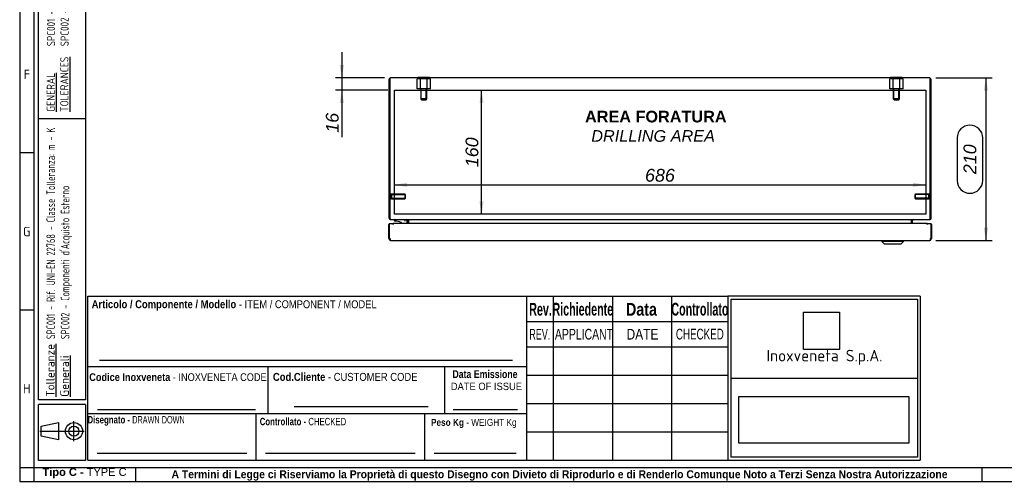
# Model space of a CAD drawing. Extents: x 6 to 412, y 11 to 288.
# Tile 1 of 3: x 6 to 218, y 11 to 110. Entities that reach past the tile are written whole.
import ezdxf
from ezdxf.enums import TextEntityAlignment as Align
from ezdxf.lldxf.tags import DXFTag

# ---------------------------------------------------------------- set-up
doc = ezdxf.new("R2010")
doc.units = 0
doc.layers.get('0').update_dxf_attribs({"linetype": 'CONTINUOUS'})
for name, color, linetype in [('_TRANSLATION', 7, 'CONTINUOUS'), ('AE00417_01', 7, 'CONTINUOUS'), ('C0000000_01', 7, 'CONTINUOUS'), ('C0000000_04', 7, 'CONTINUOUS'), ('C0000000_05', 7, 'CONTINUOUS'), ('C0000001_51', 7, 'CONTINUOUS'), ('C0000001_52', 7, 'CONTINUOUS'), ('DEFAULT', 7, 'CONTINUOUS'), ('SBAVATURE', 7, 'CONTINUOUS'), ('SERRATURA_SUP', 7, 'CONTINUOUS')]:
    doc.layers.add(name, color=color, linetype=linetype)
doc.styles.add('SEACAD_ARIAL', font='arial.ttf')
doc.styles.add('SEACAD_ARIAL_NARROW', font='ARIALN.TTF', dxfattribs={"width": 0.8})
doc.styles.add('SEACAD_ARIALB', font='arialbd.ttf', dxfattribs={"width": 0.9})
doc.styles.add('SEACAD_ARIALI', font='ariali.ttf')
doc.styles.add('SEACAD_SOLID_EDGE_ANSI', font='seans.ttf', dxfattribs={"width": 0.9})
doc.styles.add('SEACAD_SOLID_EDGE_ANSIB', font='seansbd.ttf', dxfattribs={"width": 0.9})
tags = doc.linetypes.add('CENTER2', pattern=[28.575, 19.05, -3.175, 3.175, -3.175]).pattern_tags.tags
tags[10:11] = [DXFTag(74, 4), DXFTag(75, 0), DXFTag(340, '0'), DXFTag(46, 0.0), DXFTag(50, 0.0), DXFTag(44, 0.0), DXFTag(45, 0.0)]
tags[8:9] = [DXFTag(74, 4), DXFTag(75, 0), DXFTag(340, '0'), DXFTag(46, 0.0), DXFTag(50, 0.0), DXFTag(44, 0.0), DXFTag(45, 0.0)]
tags[6:7] = [DXFTag(74, 4), DXFTag(75, 0), DXFTag(340, '0'), DXFTag(46, 0.0), DXFTag(50, 0.0), DXFTag(44, 0.0), DXFTag(45, 0.0)]
tags[4:5] = [DXFTag(74, 4), DXFTag(75, 0), DXFTag(340, '0'), DXFTag(46, 0.0), DXFTag(50, 0.0), DXFTag(44, 0.0), DXFTag(45, 0.0)]
tags = doc.linetypes.add('HIDDEN2', pattern=[4.7625, 3.175, -1.5875]).pattern_tags.tags
tags[6:7] = [DXFTag(74, 4), DXFTag(75, 0), DXFTag(340, '0'), DXFTag(46, 0.0), DXFTag(50, 0.0), DXFTag(44, 0.0), DXFTag(45, 0.0)]
tags[4:5] = [DXFTag(74, 4), DXFTag(75, 0), DXFTag(340, '0'), DXFTag(46, 0.0), DXFTag(50, 0.0), DXFTag(44, 0.0), DXFTag(45, 0.0)]
doc.dimstyles.new('ISO', dxfattribs={"dimtxt": 2.75, "dimasz": 2.75, "dimexe": 1.375, "dimexo": 1.375, "dimgap": 0.6875, "dimtad": 1, "dimdec": 1, "dimlfac": 6, "dimtxsty": 'SEACAD_ARIAL', "dimsah": 1, "dimcen": 1.375, "dimadec": 1, "dimazin": 3, "dimtfac": 0.7, "dimtdec": 3, "dimtmove": 0, "dimatfit": 3})
picture_1 = doc.add_image_def('image1.jpg', size_in_pixel=(55, 57))
picture_2 = doc.add_image_def('image2.bmp', size_in_pixel=(138, 38))

# ---------------------------------------------------------------- blocks, each defined once
blk = doc.blocks.new('SE2')
at = {"layer": 'AE00417_01', "color": 7, "linetype": 'HIDDEN2'}
for p, q in [((86.03, 72.92), (85.86, 72.92)), ((86.03, 72.92), (86.03, 71.67)), ((86.2, 72.79), (86.2, 71.79)), ((89.07, 72.79), (86.2, 72.79)), ((86.2, 72.69), (89.17, 72.69)), ((89.07, 72.79), (89.07, 71.79)), ((89.2, 72.67), (89.07, 72.79)), ((89.2, 71.92), (89.2, 72.67)), ((198.92, 72.79), (198.8, 72.67)), ((198.8, 72.67), (198.8, 71.92)), ((201.8, 72.69), (198.82, 72.69)), ((198.92, 71.79), (198.92, 72.79)), ((201.8, 72.79), (198.92, 72.79)), ((201.8, 71.79), (201.8, 72.79)), ((201.96, 71.67), (201.96, 72.92)), ((202.13, 72.92), (201.96, 72.92)), ((85.86, 71.67), (86.03, 71.67)), ((86.2, 71.89), (89.17, 71.89)), ((86.2, 71.79), (89.07, 71.79)), ((89.07, 71.79), (89.2, 71.92)), ((198.8, 71.92), (198.92, 71.79)), ((201.8, 71.89), (198.82, 71.89)), ((198.92, 71.79), (201.8, 71.79)), ((201.96, 71.67), (202.13, 71.67))]:
    blk.add_line(p, q, dxfattribs=at)
at = {"layer": 'AE00417_01', "color": 7, "linetype": 'CONTINUOUS'}
for p, q in [((85.86, 72.92), (85.86, 72.92)), ((202.13, 72.92), (202.13, 72.92)), ((85.86, 71.67), (85.86, 71.67)), ((202.13, 71.67), (202.13, 71.67))]:
    blk.add_line(p, q, dxfattribs=at)
at = {"layer": 'AE00417_01', "color": 7, "linetype": 'HIDDEN2'}
for centre, start, end in [((86.11, 72.79), 180, 0), ((201.88, 72.79), 180, 0), ((86.11, 71.79), 0, 180), ((201.88, 71.79), 0, 180)]:
    blk.add_arc(centre, 0.0833, start, end, dxfattribs=at)
at = {"layer": 'C0000000_01', "color": 7, "linetype": 'CONTINUOUS'}
for p, q in [((86.81, 67.12), (86.81, 67.12)), ((87.29, 66.96), (86.98, 66.96)), ((89.06, 67.29), (89.06, 66.96)), ((89.56, 66.45), (89.56, 66.96))]:
    blk.add_line(p, q, dxfattribs=at)
for centre, radius, start, end in [((86.98, 67.12), 0.167, 90, 180), ((86.98, 67.12), 0.167, 180, 270), ((87.29, 65.12), 1.83, 46.6741, 90)]:
    blk.add_arc(centre, radius, start, end, dxfattribs=at)
blk.add_open_spline([(89.56, 66.96), (89.56, 67), (89.55, 67.05), (89.52, 67.13), (89.5, 67.16), (89.45, 67.21), (89.43, 67.22), (89.4, 67.25), (89.38, 67.26), (89.34, 67.27), (89.32, 67.28), (89.27, 67.29), (89.25, 67.29), (89.23, 67.29)], degree=3, knots=[0, 0, 0, 0, 0.25, 0.25, 0.5, 0.5, 0.625, 0.625, 0.75, 0.75, 0.875, 0.875, 1, 1, 1, 1], dxfattribs=at)
at = {"layer": 'C0000000_04', "color": 7, "linetype": 'HIDDEN2'}
for p, q in [((92.44, 97.59), (91.72, 97.59)), ((91.72, 95.42), (91.72, 97.59)), ((93.89, 97.59), (92.44, 97.59)), ((92.44, 95.42), (92.44, 97.59)), ((94.61, 97.59), (93.89, 97.59)), ((93.89, 95.42), (93.89, 97.59)), ((94.61, 95.42), (94.61, 97.59)), ((194.11, 97.59), (193.39, 97.59)), ((193.39, 95.42), (193.39, 97.59)), ((195.55, 97.59), (194.11, 97.59)), ((194.11, 95.42), (194.11, 97.59)), ((196.27, 97.59), (195.55, 97.59)), ((195.55, 95.42), (195.55, 97.59)), ((196.27, 95.42), (196.27, 97.59)), ((92.44, 95.42), (91.72, 95.42)), ((93.89, 95.42), (92.44, 95.42)), ((92.5, 95.42), (92.5, 93.26)), ((92.62, 93.13), (92.62, 95.42)), ((93.7, 93.13), (93.7, 95.42)), ((93.83, 93.26), (93.83, 95.42)), ((94.61, 95.42), (93.89, 95.42)), ((194.11, 95.42), (193.39, 95.42)), ((195.55, 95.42), (194.11, 95.42)), ((194.16, 95.42), (194.16, 93.26)), ((194.29, 93.13), (194.29, 95.42)), ((195.37, 93.13), (195.37, 95.42)), ((195.5, 93.26), (195.5, 95.42)), ((196.27, 95.42), (195.55, 95.42)), ((93.83, 93.26), (92.5, 93.26)), ((92.5, 93.26), (92.66, 93.09)), ((93.66, 93.09), (93.83, 93.26)), ((195.5, 93.26), (194.16, 93.26)), ((194.16, 93.26), (194.33, 93.09)), ((195.33, 93.09), (195.5, 93.26)), ((92.66, 93.09), (93.66, 93.09)), ((194.33, 93.09), (195.33, 93.09))]:
    blk.add_line(p, q, dxfattribs=at)
at = {"layer": 'C0000000_05', "color": 7, "linetype": 'CONTINUOUS'}
for p, q in [((91.91, 97.96), (94.41, 97.96)), ((91.91, 97.96), (91.91, 97.79)), ((94.41, 97.79), (94.41, 97.96)), ((193.58, 97.96), (196.08, 97.96)), ((193.58, 97.96), (193.58, 97.79)), ((196.08, 97.79), (196.08, 97.96))]:
    blk.add_line(p, q, dxfattribs=at)
at = {"layer": 'C0000001_51', "color": 7, "linetype": 'CONTINUOUS'}
for p, q in [((85.86, 97.73), (85.86, 97.37)), ((85.86, 97.37), (85.86, 97.73)), ((201.91, 97.79), (86.08, 97.79)), ((202.13, 97.73), (202.13, 97.37)), ((202.13, 97.37), (202.13, 97.73)), ((85.66, 97.37), (85.66, 67.71)), ((85.86, 97.37), (85.86, 67.71)), ((85.86, 67.71), (85.86, 97.37)), ((202.13, 67.71), (202.13, 97.37)), ((202.13, 97.37), (202.13, 67.71)), ((202.33, 67.71), (202.33, 97.37)), ((86.08, 67.29), (86.08, 67.29)), ((86.08, 67.29), (201.91, 67.29)), ((89.71, 67.07), (89.71, 66.45)), ((89.91, 67.07), (89.91, 66.45)), ((89.92, 67.07), (89.92, 67.29)), ((89.92, 66.45), (89.92, 67.07)), ((198.08, 67.07), (198.08, 67.29)), ((198.08, 66.45), (198.08, 67.07)), ((198.08, 67.07), (198.08, 66.45)), ((198.28, 66.45), (198.28, 67.07)), ((201.91, 67.29), (201.91, 67.29))]:
    blk.add_line(p, q, dxfattribs=at)
at = {"layer": 'C0000001_51', "color": 7, "linetype": 'CENTER2'}
for p, q in [((86.83, 95.12), (201.16, 95.12)), ((86.83, 68.46), (86.83, 95.12)), ((201.16, 95.12), (201.16, 68.46)), ((201.16, 68.46), (86.83, 68.46))]:
    blk.add_line(p, q, dxfattribs=at)
at = {"layer": 'C0000001_51', "color": 7, "linetype": 'CONTINUOUS'}
for centre, radius, start, end in [((86.08, 97.37), 0.417, 121.3323, 180), ((86.08, 97.37), 0.417, 90, 121.3323), ((201.91, 97.37), 0.417, 58.6677, 90), ((201.91, 97.37), 0.417, 0, 58.6677), ((86.08, 67.71), 0.417, 180, 270), ((86.08, 67.71), 0.217, 180, 184.425), ((89.5, 67.07), 0.217, 0, 90), ((89.5, 67.07), 0.417, 0, 31.3323), ((198.5, 67.07), 0.417, 148.6677, 180), ((198.5, 67.07), 0.217, 90, 180), ((201.91, 67.71), 0.417, 270, 0), ((201.91, 67.71), 0.217, 355.575, 0)]:
    blk.add_arc(centre, radius, start, end, dxfattribs=at)
for centre, major_axis, ratio, start_param, end_param in [((86.08, 97.37), (0, -0.417), 0.997824, 3.141593, 3.688444), ((201.91, 97.37), (0, -0.417), 0.997824, 2.594742, 3.141593), ((86.08, 67.71), (0, -0.417), 0.52, 4.712389, 6.283185), ((201.91, 67.71), (0, 0.417), 0.52, 3.141593, 4.712389)]:
    blk.add_ellipse(centre, major_axis=major_axis, ratio=ratio, start_param=start_param, end_param=end_param, dxfattribs=at)
at = {"layer": 'C0000001_52', "color": 7, "linetype": 'CONTINUOUS'}
for p, q in [((85.68, 63.2), (85.68, 66.25)), ((85.75, 66.45), (86.6, 66.45)), ((85.75, 66.45), (85.75, 63.2)), ((86.6, 66.45), (86.6, 66.25)), ((86.6, 66.25), (86.6, 66.45)), ((201.43, 66.45), (86.6, 66.45)), ((86.6, 66.25), (86.6, 66.25)), ((86.6, 66.25), (86.6, 66.25)), ((201.43, 66.45), (202.28, 66.45)), ((201.43, 66.45), (201.43, 66.25)), ((201.43, 66.25), (201.43, 66.45)), ((201.43, 66.25), (201.43, 66.25)), ((201.43, 66.25), (201.43, 66.25)), ((202.28, 63.2), (202.28, 66.45)), ((202.35, 66.25), (202.35, 63.2)), ((85.75, 63.2), (85.92, 63.2)), ((85.88, 62.85), (85.88, 63.2)), ((85.92, 63.2), (85.92, 62.85)), ((86.1, 62.79), (201.93, 62.79)), ((202.12, 63.2), (202.12, 62.85)), ((202.12, 63.2), (202.28, 63.2)), ((202.15, 62.85), (202.15, 63.2))]:
    blk.add_line(p, q, dxfattribs=at)
for centre, radius, start, end in [((85.88, 66.25), 0.2, 132.1095, 180), ((202.15, 66.25), 0.2, 0, 47.8905), ((86.1, 63.2), 0.417, 180, 238.6677), ((86.1, 63.2), 0.217, 180, 212.2042), ((86.1, 63.2), 0.417, 238.6677, 270), ((201.93, 63.2), 0.417, 270, 301.3323), ((201.93, 63.2), 0.217, 327.7958, 360), ((201.93, 63.2), 0.417, 301.3323, 360)]:
    blk.add_arc(centre, radius, start, end, dxfattribs=at)
for centre, start_param, end_param in [((86.1, 63.2), 2.594742, 3.141593), ((201.93, 63.2), 3.141593, 3.688444)]:
    blk.add_ellipse(centre, major_axis=(0, 0.417), ratio=0.846154, start_param=start_param, end_param=end_param, dxfattribs=at)
at = {"layer": 'SERRATURA_SUP', "color": 7, "linetype": 'CONTINUOUS'}
for p, q in [((191.68, 62.79), (191.68, 62.62)), ((196.35, 62.62), (191.68, 62.62)), ((191.68, 62.62), (192.18, 62.12)), ((192.18, 62.12), (195.85, 62.12)), ((195.85, 62.12), (196.35, 62.62)), ((196.35, 62.62), (196.35, 62.79))]:
    blk.add_line(p, q, dxfattribs=at)
blk = doc.blocks.new('DMBLK364')
at = {"layer": '_TRANSLATION', "linetype": 'CONTINUOUS'}
for points in [[(106.04, 92.37), (105.58, 95.12), (105.13, 92.37)], [(106.04, 71.21), (105.13, 71.21), (105.58, 68.46)]]:
    blk.add_hatch(color=7, dxfattribs=at).paths.add_polyline_path(points)
at = {"layer": '_TRANSLATION', "color": 7, "linetype": 'CONTINUOUS'}
blk.add_line((105.58, 68.46), (105.58, 95.12), dxfattribs=at)
at = {"layer": '_TRANSLATION', "color": 7, "linetype": 'CONTINUOUS', "style": 'SEACAD_ARIALI'}
blk.add_text('160', height=2.75, rotation=90, dxfattribs=at).set_placement((102.15, 78.58), align=Align.TOP_LEFT)
blk = doc.blocks.new('DMBLK365')
at = {"layer": '_TRANSLATION', "linetype": 'CONTINUOUS'}
for points in [[(89.58, 75.23), (86.83, 74.77), (89.58, 74.31)], [(198.41, 75.23), (198.41, 74.31), (201.16, 74.77)]]:
    blk.add_hatch(color=7, dxfattribs=at).paths.add_polyline_path(points)
at = {"layer": '_TRANSLATION', "color": 7, "linetype": 'CONTINUOUS'}
blk.add_line((86.83, 74.77), (201.16, 74.77), dxfattribs=at)
at = {"layer": '_TRANSLATION', "color": 7, "linetype": 'CONTINUOUS', "style": 'SEACAD_ARIALI'}
blk.add_text('686', height=2.75, dxfattribs=at).set_placement((140.76, 78.21), align=Align.TOP_LEFT)
blk = doc.blocks.new('DMBLK366')
at = {"layer": '_TRANSLATION', "linetype": 'CONTINUOUS'}
for points in [[(75.08, 100.54), (75.53, 97.79), (75.99, 100.54)], [(75.08, 92.37), (75.99, 92.37), (75.53, 95.12)]]:
    blk.add_hatch(color=7, dxfattribs=at).paths.add_polyline_path(points)
at = {"layer": '_TRANSLATION', "color": 7, "linetype": 'CONTINUOUS'}
for p, q in [((75.53, 103.29), (75.53, 85.02)), ((84.71, 97.79), (74.16, 97.79)), ((85.46, 95.12), (74.16, 95.12))]:
    blk.add_line(p, q, dxfattribs=at)
at = {"layer": '_TRANSLATION', "color": 7, "linetype": 'CONTINUOUS', "style": 'SEACAD_ARIALI'}
blk.add_text('16', height=2.75, rotation=90, dxfattribs=at).set_placement((72.1, 85.99), align=Align.TOP_LEFT)
blk = doc.blocks.new('DMBLK378')
at = {"layer": '_TRANSLATION', "linetype": 'CONTINUOUS'}
for points in [[(214.54, 95.04), (214.09, 97.79), (213.63, 95.04)], [(214.54, 65.54), (213.63, 65.54), (214.09, 62.79)]]:
    blk.add_hatch(color=7, dxfattribs=at).paths.add_polyline_path(points)
at = {"layer": '_TRANSLATION', "color": 7, "linetype": 'CONTINUOUS'}
for p, q in [((203.29, 97.79), (215.46, 97.79)), ((214.09, 97.79), (214.09, 62.79)), ((207.9, 84.87), (207.9, 75.71)), ((213.4, 75.71), (213.4, 84.87)), ((203.31, 62.79), (215.46, 62.79))]:
    blk.add_line(p, q, dxfattribs=at)
for centre, start, end in [((210.65, 84.87), 0, 180), ((210.65, 75.71), 180, 0)]:
    blk.add_arc(centre, 2.75, start, end, dxfattribs=at)
at = {"layer": '_TRANSLATION', "color": 7, "linetype": 'CONTINUOUS', "style": 'SEACAD_ARIALI'}
blk.add_text('210', height=2.75, rotation=90, dxfattribs=at).set_placement((209.27, 77.08), align=Align.TOP_LEFT)

msp = doc.modelspace()

# ---------------------------------------------------------------- linework, layer by layer
at = {"color": 7, "linetype": 'CONTINUOUS'}
for p, q in [((6.234, 287.588), (6.234, 10.959)), ((9.263, 81.632), (6.234, 81.632)), ((115.363, 15.502), (115.363, 50.84)), ((9.263, 47.809), (6.234, 47.809)), ((20.873, 35.694), (115.363, 35.694)), ((20.873, 25.598), (115.363, 25.598)), ((57.113, 15.502), (57.113, 25.598)), ((65.314, 27.113), (94.088, 27.113)), ((93.363, 15.502), (93.363, 25.598)), ((99.513, 26.42), (113.323, 26.42)), ((17.907, 19.617), (17.907, 23.942)), ((10.566, 21.779), (20.069, 21.779)), ((22.892, 17.017), (55.1, 17.017)), ((59.132, 17.017), (91.339, 17.017)), ((95.372, 17.017), (113.05, 17.017)), ((31.194, 10.954), (31.194, 13.983)), ((213.272, 10.954), (213.272, 13.983)), ((6.234, 10.959), (412.092, 10.959))]:
    msp.add_line(p, q, dxfattribs=at)
msp.add_lwpolyline([(14.582, 19.926), (10.875, 20.698), (10.875, 22.86), (14.582, 23.633), (14.582, 19.926)], dxfattribs=at)
for radius in [1.854, 1.081]:
    msp.add_circle((17.907, 21.779), radius, dxfattribs=at)
at = {"layer": 'DEFAULT', "color": 7, "linetype": 'CONTINUOUS'}
for p, q in [((9.263, 287.588), (9.263, 10.959)), ((10.273, 28.5), (10.273, 283.045)), ((20.369, 283.045), (20.369, 28.5)), ((20.369, 89), (10.273, 89)), ((20.873, 15.502), (20.873, 50.84)), ((20.873, 50.84), (115.363, 50.84)), ((115.366, 50.84), (158.566, 50.84)), ((120.966, 50.84), (120.966, 15.502)), ((133.766, 50.84), (133.766, 15.502)), ((146.466, 50.84), (146.466, 15.502)), ((199.966, 50.84), (158.564, 50.84)), ((158.566, 50.84), (158.566, 15.502)), ((199.966, 50.84), (199.966, 15.502)), ((159.267, 50.176), (199.367, 50.176)), ((159.267, 16.162), (159.267, 50.176)), ((199.367, 50.176), (199.367, 16.162)), ((115.366, 45.352), (158.566, 45.352)), ((115.366, 39.902), (158.566, 39.902)), ((59.713, 25.598), (59.713, 35.694)), ((97.713, 25.598), (97.713, 35.694)), ((115.366, 33.802), (158.566, 33.802)), ((159.267, 33.171), (199.367, 33.171)), ((20.369, 28.5), (10.273, 28.5)), ((115.366, 27.702), (158.566, 27.702)), ((20.369, 27.5), (10.273, 27.5)), ((10.273, 15.5), (10.273, 27.5)), ((20.369, 27.5), (20.369, 15.5)), ((115.366, 21.602), (158.566, 21.602)), ((20.369, 15.5), (10.273, 15.5)), ((20.873, 15.502), (115.363, 15.502)), ((115.366, 15.502), (158.566, 15.502)), ((158.564, 15.502), (199.966, 15.502)), ((199.367, 16.162), (159.267, 16.162)), ((6.234, 13.988), (412.092, 13.988))]:
    msp.add_line(p, q, dxfattribs=at)
at = {"layer": 'SBAVATURE', "color": 7, "linetype": 'CONTINUOUS'}
for p, q in [((23.432, 37.088), (112.266, 37.088)), ((22.968, 26.474), (56.974, 26.474))]:
    msp.add_line(p, q, dxfattribs=at)

# ---------------------------------------------------------------- block references
at = {"layer": '_TRANSLATION'}
msp.add_blockref('SE2', (0, 0), dxfattribs=at)

# ---------------------------------------------------------------- texts
at = {"attachment_point": 1, "rotation": 90}
for s, insert, char_height, width in [('{\\fSolid Edge ANSI|b0|i0|c0|p34;\\W0.84600x;\\C7;SPC001 - REFERENCE UNI-EN 22768 - TOLERANCE CLASS: m - K}\\P{\\fSolid Edge ANSI|b0|i0|c0|p34;\\W0.84600x;\\C7;SPC002 - }{\\fSolid Edge ANSI|b0|i0|c0|p34;\\W0.94000x;\\C7;EXTERNALLY PURCHASED COMPONENTS}', (12.101, 104.605), 1.75, 56.68133), ('{\\fSolid Edge ANSI|b1|i0|c0|p34;\\L\\C7;Tolleranze}\\P{\\fSolid Edge ANSI|b1|i0|c0|p34;\\L\\C7;Generali}', (11.89, 29.169), 1.85, 10.93945)]:
    msp.add_mtext(s, dxfattribs=dict(at, insert=insert, char_height=char_height, width=width))
for s, insert, char_height, width, style in [('{\\fSolid Edge ANSI|b0|i0|c0|p34;\\L\\C7;GENERAL}\\P{\\fSolid Edge ANSI|b0|i0|c0|p34;\\L\\C7;TOLERANCES}\\P', (12.048, 90.485), 1.75, 12.63203, 'SEACAD_SOLID_EDGE_ANSI'), ("{\\fSolid Edge ANSI|b1|i0|c0|p34;\\W0.82000x;\\C7;SPC001 - Rif. UNI-EN 22768 - Classe Tolleranza: m - K}\\P{\\fSolid Edge ANSI|b1|i0|c0|p34;\\W0.82000x;\\C7;SPC002 - Componenti d'Acquisto Esterno}", (12, 41.571), 1.85, 46.58795, 'SEACAD_SOLID_EDGE_ANSIB')]:
    msp.add_mtext(s, dxfattribs=dict(at, insert=insert, char_height=char_height, width=width, style=style))
for s, insert, char_height, width, attachment_point in [('{\\fSolid Edge ANSI|b0||i0||c0|p34;\\C7;\\H2.019192;\\W1.;F}', (7.783, 97.538), 2.01919, 2.2716, 8), ('{\\fSolid Edge ANSI|b0||i0||c0|p34;\\C7;\\H2.019192;\\W1.;G}', (7.757, 63.716), 2.01919, 2.5871, 8), ('{\\fSolid Edge ANSI|b0||i0||c0|p34;\\C7;\\H2.5;\\W1.;Inoxveneta S.p.A.}', (179.366, 37.657), 2.5, 38.9068, 5), ('{\\fSolid Edge ANSI|b0||i0||c0|p34;\\C7;\\H2.019192;\\W1.;H}', (7.759, 29.895), 2.01919, 2.7133, 8), ('{\\fArial|b1||i0||c0|p34;\\C7;\\H1.7;\\W1.;Tipo C - }{\\fArial|b0||i0||c0|p34;\\C7;\\H1.7;\\W1.;TYPE C}', (20.186, 11.634), 1.7, 18.15868, 8), ('{\\fArial|b1||i0||c0|p34;\\C7;\\H1.7;\\W0.94;A Termini di Legge ci Riserviamo la Proprietà di questo Disegno con Divieto di Riprodurlo e di Renderlo Comunque Noto a Terzi Senza Nostra Autorizzazione}', (122.366, 11.137), 1.7, 175.01141, 8)]:
    msp.add_mtext(s, dxfattribs=dict(insert=insert, char_height=char_height, width=width, attachment_point=attachment_point))
for s, insert, char_height, width, attachment_point, style in [('{\\fArial|b1||i0||c0|p34;\\C7;\\H1.7163132;\\W0.846;Articolo / Componente / Modello}{\\fArial|b0||i0||c0|p34;\\C7;\\H1.7163132;\\W0.846; - ITEM}{\\fArial|b0||i0||c0|p34;\\C7;\\H1.7;\\W0.846; / COMPONENT / MODEL}', (21.72, 47.719), 1.716313, 61.3875, 7, 'SEACAD_ARIAL'), ('{\\fArial|b1||i0||c0|p34;\\C7;\\H2.75;\\W0.6;Rev.}', (118.275, 46.597), 2.75, 4.50348, 8, 'SEACAD_ARIALB'), ('{\\fArial|b1||i0||c0|p34;\\C7;\\H2.75;\\W0.6;Richiedente}', (127.374, 46.608), 2.75, 12.23036, 8, 'SEACAD_ARIALB'), ('{\\fArial|b1||i0||c0|p34;\\C7;\\H2.75;\\W0.8;Data}', (139.989, 46.585), 2.75, 6.78265, 8, 'SEACAD_ARIALB'), ('{\\fArial|b1||i0||c0|p34;\\C7;\\H2.75;\\W0.6;Controllato}', (152.564, 46.608), 2.75, 11.31616, 8, 'SEACAD_ARIALB'), ('{\\fArial|b0||i0||c0|p34;\\C7;\\H2.3;\\W0.6;REV.}', (118.125, 41.484), 2.3, 5.04266, 8, 'SEACAD_ARIAL'), ('{\\fArial|b0||i0||c0|p34;\\C7;\\H2.3;\\W0.7;APPLICANT}', (121.375, 41.459), 2.3, 12.12989, 7, 'SEACAD_ARIAL'), ('{\\fArial|b0||i0||c0|p34;\\C7;\\H2.3;\\W0.8;DATE}', (140.209, 41.484), 2.3, 7.08597, 8, 'SEACAD_ARIAL'), ('{\\fArial Narrow|b0||i0||c0|p34;\\C7;\\H2.3;\\W0.8;CHECKED}', (152.548, 41.483), 2.3, 10.75184, 8, 'SEACAD_ARIAL_NARROW'), ('{\\fArial|b1||i0||c0|p34;\\C7;\\H1.67;\\W0.846;Codice Inoxveneta}{\\fArial|b0||i0||c0|p34;\\C7;\\H1.67;\\W0.846; - INOXVENETA CODE}', (21.196, 32.543), 1.67, 38.23236, 7, 'SEACAD_ARIAL'), ('{\\fArial|b1||i0||c0|p34;\\C7;\\H1.7163132;\\W0.846;Cod.Cliente}{\\fArial|b0||i0||c0|p34;\\C7;\\H1.7163132;\\W0.846; - CUSTOMER CODE}', (60.714, 32.572), 1.716313, 31.52647, 7, 'SEACAD_ARIAL'), ('{\\fArial|b1||i0||c0|p34;\\C7;\\H1.7;\\W0.792;Data Emissione}', (99.324, 33.173), 1.7, 14.35739, 7, 'SEACAD_ARIALB'), ('{\\fArial|b0||i0||c0|p34;\\C7;\\H1.6;\\W0.9;DATE OF ISSUE}', (98.978, 30.59), 1.6, 15.11655, 7, 'SEACAD_ARIAL'), ('{\\fArial|b1||i0||c0|p34;\\C7;\\H1.6;\\W0.752;Disegnato - }{\\fArial Narrow|b0||i0||c0|p34;\\C7;\\H1.5875;\\W0.752;\\T1.;DRAWN DOWN}', (31.284, 22.95), 1.6, 19.88117, 8, 'SEACAD_ARIAL_NARROW'), ('{\\fArial|b1||i0||c0|p34;\\C7;\\H1.6;\\W0.752;Controllato - }{\\fArial|b0||i0||c0|p34;\\C7;\\H1.5875;\\W0.752;\\T1.;CHECKED}{\\fArial|b1||i0||c0|p34;\\C7;\\H1.6;\\W0.752; }', (67.172, 23.026), 1.6, 18.83287, 8, 'SEACAD_ARIALB'), ('{\\fArial|b1||i0||c0|p34;\\C7;\\H1.5;\\W0.846;Peso Kg}{\\fArial|b0||i0||c0|p34;\\C7;\\H1.5;\\W0.846; - WEIGHT Kg}', (94.712, 22.459), 1.5, 18.73278, 7, 'SEACAD_ARIAL')]:
    msp.add_mtext(s, dxfattribs=dict(insert=insert, char_height=char_height, width=width, attachment_point=attachment_point, style=style))
at = {"layer": '_TRANSLATION', "insert": (142.493, 87.362), "char_height": 3, "width": 34.96354, "attachment_point": 5}
msp.add_mtext('{\\fArial|b0||i0||c0|p34;\\C7;\\H3.;\\W1.; }{\\fArial|b1||i0||c0|p34;\\C7;\\H2.5;\\W1.;AREA FORATURA \\P}{\\fArial|b0||i1||c0|p34;\\C7;\\H2.5;\\W1.;DRILLING AREA}', dxfattribs=at)

# ---------------------------------------------------------------- dimensions: what is measured, and where the dimension line sits
at = {"layer": '_TRANSLATION', "color": 7, "linetype": 'CONTINUOUS'}
for base, p1, p2, angle, picture, middle, dimtype in [((75.535, 95.124), (86.08, 97.791), (86.83, 95.124), 90, 'DMBLK366', (75.535, 91.288), 160), ((214.086, 97.791), (201.914, 97.791), (201.933, 62.788), 270.0309, 'DMBLK378', (214.086, 80.289), 161), ((105.585, 68.458), (86.83, 68.458), (86.83, 95.124), 90, 'DMBLK364', (105.585, 81.791), 161), ((86.83, 74.77), (86.83, 68.458), (201.164, 68.458), 0, 'DMBLK365', (143.997, 74.77), 161)]:
    dim = msp.add_linear_dim(base=base, p1=p1, p2=p2, angle=angle, text='\\A1;<>', dimstyle='ISO', dxfattribs=at)
    dim.commit()
    dim.dimension.update_dxf_attribs({"geometry": picture, "text_midpoint": middle, "dimtype": dimtype})

# ---------------------------------------------------------------- pictures from other files: only their frames are drawn
image = msp.add_image(picture_1, insert=(174.862, 39.378), size_in_units=(7.719, 8), rotation=0)
image.dxf.flags = 7
image = msp.add_image(picture_2, insert=(160.965, 19.172), size_in_units=(36.512, 10.054))
image.dxf.flags = 7

doc.saveas('drawing.dxf')
